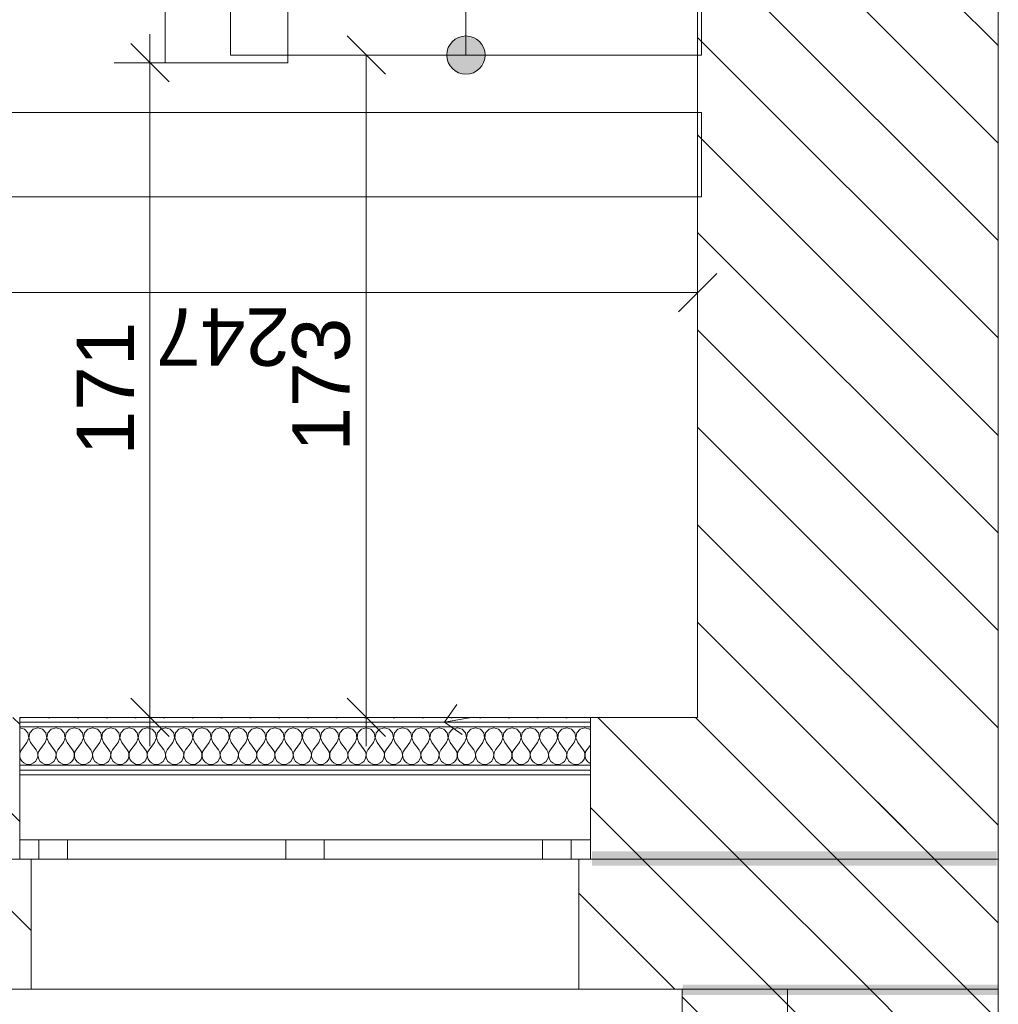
# Model space of a CAD drawing. Header units: millimetres. Extents: x -22245 to 37205, y -49470 to 0.
# Tile 5 of 16: x 2435 to 4990, y -39590 to -37018. Entities that reach past the tile are written whole.
import ezdxf

# ---------------------------------------------------------------- set-up
doc = ezdxf.new("R2010")
doc.units = ezdxf.units.MM
doc.layers.get('0').update_dxf_attribs({"lineweight": 9})
for name, color, linetype, lineweight in [('01 UWAGI_Nr_pióra__6', 7, 'Continuous', 9), ('Nowe_220-A Ściany_Nr_pióra__27', 7, 'Continuous', 9), ('Nowe_Konstrukcja - Ściany zew', 7, 'Continuous', 9), ('Nowe_Konstrukcja - Ściany zew_Nr_pióra__1', 7, 'Continuous', 9), ('Nowe_Konstrukcja - Ściany zew_Nr_pióra__47', 7, 'Continuous', 9), ('Nowe_Konstrukcja - Ściany zew_Nr_pióra__67', 7, 'Continuous', 9), ('poziom_2 (1)_6_0_Nr_pióra__21_Nr_pióra__7', 7, 'Continuous', 9), ('poziom_2 (1)_6_2D - Ogólne_Nr_pióra__102_Nr_pióra__10', 7, 'Continuous', 9), ('poziom_2 (1)_6_2D - Ogólne_Nr_pióra__19', 7, 'Continuous', 9), ('poziom_2 (1)_6_Konstrukcja - Belki_Nr_pióra__1_Nr_pióra__7', 7, 'Continuous', 9), ('poziom_2 (1)_6_Konstrukcja - Schody', 7, 'Continuous', 9), ('poziom_2 (1)_6_Konstrukcja - Schody_Nr_pióra__81_Nr_pióra__6', 7, 'Continuous', 9), ('poziom_2 (1)_6_Konstrukcja - Ściany zew_Nr_pióra__107_Nr_pióra__12', 7, 'Continuous', 9), ('poziom_2 (1)_6_Konstrukcja - Ściany zew_Nr_pióra__27_Nr_pióra__7', 7, 'Continuous', 9), ('poziom_2 (1)_6_Konstrukcja - Ściany zew_Nr_pióra__87_Nr_pióra__6', 7, 'Continuous', 9), ('poziom_2 (1)_6_Okna ArchiCADa_Nr_pióra__101_Nr_pióra__252', 7, 'Continuous', 9), ('poziom_2 (1)_6_Okna ArchiCADa_Nr_pióra__27_Nr_pióra__7', 7, 'Continuous', 9), ('poziom_2 (1)_6_Okna ArchiCADa_Nr_pióra__81_Nr_pióra__6', 7, 'Continuous', 9)]:
    doc.layers.add(name, color=color, linetype=linetype, lineweight=lineweight)
doc.styles.add('GENERATED_STYLE_1', font='arial.ttf')
pattern_1 = [(135, (37205, -40790), (127.2792, 127.2792), [])]

# ---------------------------------------------------------------- blocks, each defined once
blk = doc.blocks.new('ARROWHEAD_8')
at = {"color": 0, "linetype": 'Continuous', "lineweight": 0}
blk.add_line((0, 0), (-1, 0), dxfattribs=at)
at = {"color": 0, "linetype": 'Continuous', "lineweight": 0, "flags": 128}
blk.add_lwpolyline([(-0.525, 0.525), (0, 0), (-0.525, -0.525)], dxfattribs=at)
blk = doc.blocks.new('*X1')
at = {"layer": 'Nowe_Konstrukcja - Ściany zew_Nr_pióra__1', "color": 7, "linetype": 'Continuous', "lineweight": 13}
for p, q in [((90704.9, -22963.7), (90701.3, -22976.2)), ((90706.5, -22962.2), (90704.9, -22963.7)), ((90746.1, -22962.2), (90758.5, -22971.4)), ((90788.8, -22970), (90793, -22964.9)), ((90793, -22964.9), (90794.2, -22962.2)), ((90701.3, -22976.2), (90704.9, -22988.7)), ((90704.9, -22988.7), (90714.5, -22997.5)), ((90739.4, -22995.2), (90758.5, -22981)), ((90758.5, -22971.4), (90764.2, -22974.6)), ((90764.2, -22977.8), (90758.5, -22981)), ((90764.2, -22974.6), (90770.6, -22976.1)), ((90770.6, -22976.3), (90764.2, -22977.8)), ((90770.6, -22976.1), (90777.2, -22975.8)), ((90777.2, -22976.6), (90770.6, -22976.3)), ((90777.2, -22975.8), (90783.4, -22973.7)), ((90783.4, -22978.7), (90777.2, -22976.6)), ((90783.4, -22973.7), (90788.8, -22970)), ((90788.8, -22982.4), (90783.4, -22978.7)), ((90793, -22987.5), (90788.8, -22982.4)), ((90795.7, -22993.5), (90793, -22987.5)), ((90796.6, -23000), (90795.7, -22993.5)), ((90704.9, -23011.3), (90701.3, -23023.8)), ((90714.5, -23002.5), (90704.9, -23011.3)), ((90714.5, -22997.5), (90727.3, -22999.9)), ((90727.3, -23000.1), (90714.5, -23002.5)), ((90727.3, -22999.9), (90739.4, -22995.2)), ((90739.4, -23004.8), (90727.3, -23000.1)), ((90739.4, -23004.8), (90758.5, -23019)), ((90758.5, -23019), (90764.2, -23022.2)), ((90783.4, -23021.3), (90788.8, -23017.6)), ((90788.8, -23017.6), (90793, -23012.5)), ((90793, -23012.5), (90795.7, -23006.5)), ((90795.7, -23006.5), (90796.6, -23000)), ((90701.3, -23023.8), (90704.9, -23036.3)), ((90704.9, -23036.3), (90714.5, -23045.1)), ((90714.5, -23045.1), (90727.3, -23047.5)), ((90727.3, -23047.5), (90739.4, -23042.9)), ((90739.4, -23042.9), (90758.5, -23028.6)), ((90764.2, -23025.4), (90758.5, -23028.6)), ((90764.2, -23022.2), (90770.6, -23023.7)), ((90770.6, -23023.9), (90764.2, -23025.4)), ((90770.6, -23023.7), (90777.2, -23023.4)), ((90777.2, -23024.2), (90770.6, -23023.9)), ((90777.2, -23023.4), (90783.4, -23021.3)), ((90783.4, -23026.3), (90777.2, -23024.2)), ((90788.8, -23030), (90783.4, -23026.3)), ((90793, -23035.1), (90788.8, -23030)), ((90795.7, -23041.1), (90793, -23035.1)), ((90796.6, -23047.6), (90795.7, -23041.1)), ((90704.9, -23058.9), (90701.3, -23071.4)), ((90714.5, -23050.1), (90704.9, -23058.9)), ((90727.3, -23047.7), (90714.5, -23050.1)), ((90739.4, -23052.4), (90727.3, -23047.7)), ((90739.4, -23052.4), (90758.5, -23066.7)), ((90758.5, -23066.7), (90764.2, -23069.8)), ((90764.2, -23069.8), (90770.6, -23071.3)), ((90777.2, -23071), (90783.4, -23068.9)), ((90783.4, -23068.9), (90788.8, -23065.2)), ((90788.8, -23065.2), (90793, -23060.1)), ((90793, -23060.1), (90795.7, -23054.1)), ((90795.7, -23054.1), (90796.6, -23047.6)), ((90701.3, -23071.4), (90704.9, -23083.9)), ((90704.9, -23083.9), (90714.5, -23092.7)), ((90714.5, -23092.7), (90727.3, -23095.1)), ((90727.3, -23095.3), (90714.5, -23097.8)), ((90727.3, -23095.1), (90739.4, -23090.5)), ((90739.4, -23100), (90727.3, -23095.3)), ((90739.4, -23090.5), (90758.5, -23076.2)), ((90764.2, -23073), (90758.5, -23076.2)), ((90770.6, -23071.5), (90764.2, -23073)), ((90770.6, -23071.3), (90777.2, -23071)), ((90777.2, -23071.8), (90770.6, -23071.5)), ((90783.4, -23073.9), (90777.2, -23071.8)), ((90788.8, -23077.7), (90783.4, -23073.9)), ((90793, -23082.7), (90788.8, -23077.7)), ((90795.7, -23088.7), (90793, -23082.7)), ((90796.6, -23095.2), (90795.7, -23088.7)), ((90795.7, -23101.7), (90796.6, -23095.2)), ((90704.9, -23106.5), (90701.3, -23119)), ((90701.3, -23119), (90704.9, -23131.6)), ((90714.5, -23097.8), (90704.9, -23106.5)), ((90739.4, -23100), (90758.5, -23114.3)), ((90758.5, -23114.3), (90764.2, -23117.5)), ((90764.2, -23120.6), (90758.5, -23123.8)), ((90764.2, -23117.5), (90770.6, -23119)), ((90770.6, -23119.1), (90764.2, -23120.6)), ((90770.6, -23119), (90777.2, -23118.6)), ((90777.2, -23119.5), (90770.6, -23119.1)), ((90777.2, -23118.6), (90783.4, -23116.5)), ((90783.4, -23121.6), (90777.2, -23119.5)), ((90783.4, -23116.5), (90788.8, -23112.8)), ((90788.8, -23125.3), (90783.4, -23121.6)), ((90788.8, -23112.8), (90793, -23107.8)), ((90793, -23107.8), (90795.7, -23101.7)), ((90704.9, -23131.6), (90714.5, -23140.3)), ((90714.5, -23145.4), (90704.9, -23154.1)), ((90714.5, -23140.3), (90727.3, -23142.8)), ((90727.3, -23143), (90714.5, -23145.4)), ((90727.3, -23142.8), (90739.4, -23138.1)), ((90739.4, -23147.6), (90727.3, -23143)), ((90739.4, -23138.1), (90758.5, -23123.8)), ((90739.4, -23147.6), (90758.5, -23161.9)), ((90793, -23130.3), (90788.8, -23125.3)), ((90795.7, -23136.4), (90793, -23130.3)), ((90796.6, -23142.9), (90795.7, -23136.4)), ((90795.7, -23149.4), (90796.6, -23142.9)), ((90704.9, -23154.1), (90701.3, -23166.7)), ((90701.3, -23166.7), (90704.9, -23179.2)), ((90739.4, -23185.7), (90758.5, -23171.4)), ((90758.5, -23161.9), (90764.2, -23165.1)), ((90764.2, -23168.2), (90758.5, -23171.4)), ((90764.2, -23165.1), (90770.6, -23166.6)), ((90770.6, -23166.8), (90764.2, -23168.2)), ((90770.6, -23166.6), (90777.2, -23166.3)), ((90777.2, -23167.1), (90770.6, -23166.8)), ((90777.2, -23166.3), (90783.4, -23164.2)), ((90783.4, -23169.2), (90777.2, -23167.1)), ((90783.4, -23164.2), (90788.8, -23160.4)), ((90788.8, -23172.9), (90783.4, -23169.2)), ((90788.8, -23160.4), (90793, -23155.4)), ((90793, -23178), (90788.8, -23172.9)), ((90793, -23155.4), (90795.7, -23149.4)), ((90704.9, -23179.2), (90714.5, -23188)), ((90714.5, -23193), (90704.9, -23201.8)), ((90714.5, -23188), (90727.3, -23190.4)), ((90727.3, -23190.6), (90714.5, -23193)), ((90727.3, -23190.4), (90739.4, -23185.7)), ((90739.4, -23195.2), (90727.3, -23190.6)), ((90739.4, -23195.2), (90758.5, -23209.5)), ((90795.7, -23184), (90793, -23178)), ((90793, -23203), (90795.7, -23197)), ((90796.6, -23190.5), (90795.7, -23184)), ((90795.7, -23197), (90796.6, -23190.5)), ((90704.9, -23201.8), (90701.3, -23214.3)), ((90701.3, -23214.3), (90704.9, -23226.8)), ((90739.4, -23233.3), (90758.5, -23219)), ((90758.5, -23209.5), (90764.2, -23212.7)), ((90764.2, -23215.9), (90758.5, -23219)), ((90764.2, -23212.7), (90770.6, -23214.2)), ((90770.6, -23214.4), (90764.2, -23215.9)), ((90770.6, -23214.2), (90777.2, -23213.9)), ((90777.2, -23214.7), (90770.6, -23214.4)), ((90777.2, -23213.9), (90783.4, -23211.8)), ((90783.4, -23216.8), (90777.2, -23214.7)), ((90783.4, -23211.8), (90788.8, -23208.1)), ((90788.8, -23220.5), (90783.4, -23216.8)), ((90788.8, -23208.1), (90793, -23203)), ((90793, -23225.6), (90788.8, -23220.5)), ((90704.9, -23249.4), (90701.3, -23261.9)), ((90704.9, -23226.8), (90714.5, -23235.6)), ((90714.5, -23240.6), (90704.9, -23249.4)), ((90714.5, -23235.6), (90727.3, -23238)), ((90727.3, -23238.2), (90714.5, -23240.6)), ((90727.3, -23238), (90739.4, -23233.3)), ((90739.4, -23242.9), (90727.3, -23238.2)), ((90739.4, -23242.9), (90758.5, -23257.1)), ((90788.8, -23255.7), (90793, -23250.6)), ((90795.7, -23231.6), (90793, -23225.6)), ((90793, -23250.6), (90795.7, -23244.6)), ((90796.6, -23238.1), (90795.7, -23231.6)), ((90795.7, -23244.6), (90796.6, -23238.1)), ((90701.3, -23261.9), (90704.9, -23274.4)), ((90704.9, -23274.4), (90714.5, -23283.2)), ((90739.4, -23281), (90758.5, -23266.7)), ((90758.5, -23257.1), (90764.2, -23260.3)), ((90764.2, -23263.5), (90758.5, -23266.7)), ((90764.2, -23260.3), (90770.6, -23261.8)), ((90770.6, -23262), (90764.2, -23263.5)), ((90770.6, -23261.8), (90777.2, -23261.5)), ((90777.2, -23262.3), (90770.6, -23262)), ((90777.2, -23261.5), (90783.4, -23259.4)), ((90783.4, -23264.4), (90777.2, -23262.3)), ((90783.4, -23259.4), (90788.8, -23255.7)), ((90788.8, -23268.1), (90783.4, -23264.4)), ((90793, -23273.2), (90788.8, -23268.1)), ((90795.7, -23279.2), (90793, -23273.2)), ((90704.9, -23297), (90701.3, -23309.5)), ((90714.5, -23288.2), (90704.9, -23297)), ((90714.5, -23283.2), (90727.3, -23285.6)), ((90727.3, -23285.8), (90714.5, -23288.2)), ((90727.3, -23285.6), (90739.4, -23281)), ((90739.4, -23290.5), (90727.3, -23285.8)), ((90739.4, -23290.5), (90758.5, -23304.8)), ((90788.8, -23303.3), (90793, -23298.2)), ((90793, -23298.2), (90795.7, -23292.2)), ((90796.6, -23285.7), (90795.7, -23279.2)), ((90795.7, -23292.2), (90796.6, -23285.7)), ((90701.3, -23309.5), (90704.9, -23322)), ((90704.9, -23322), (90714.5, -23330.8)), ((90739.4, -23328.6), (90758.5, -23314.3)), ((90758.5, -23304.8), (90764.2, -23307.9)), ((90764.2, -23311.1), (90758.5, -23314.3)), ((90764.2, -23307.9), (90770.6, -23309.4)), ((90770.6, -23309.6), (90764.2, -23311.1)), ((90770.6, -23309.4), (90777.2, -23309.1)), ((90777.2, -23309.9), (90770.6, -23309.6)), ((90777.2, -23309.1), (90783.4, -23307)), ((90783.4, -23312), (90777.2, -23309.9)), ((90783.4, -23307), (90788.8, -23303.3)), ((90788.8, -23315.8), (90783.4, -23312)), ((90793, -23320.8), (90788.8, -23315.8)), ((90795.7, -23326.8), (90793, -23320.8)), ((90796.6, -23333.3), (90795.7, -23326.8)), ((90704.9, -23344.6), (90701.3, -23357.1)), ((90714.5, -23335.8), (90704.9, -23344.6)), ((90714.5, -23330.8), (90727.3, -23333.2)), ((90727.3, -23333.4), (90714.5, -23335.8)), ((90727.3, -23333.2), (90739.4, -23328.6)), ((90739.4, -23338.1), (90727.3, -23333.4)), ((90739.4, -23338.1), (90758.5, -23352.4)), ((90758.5, -23352.4), (90764.2, -23355.6)), ((90783.4, -23354.6), (90788.8, -23350.9)), ((90788.8, -23350.9), (90793, -23345.9)), ((90793, -23345.9), (90795.7, -23339.8)), ((90795.7, -23339.8), (90796.6, -23333.3)), ((90701.3, -23357.1), (90704.9, -23369.7)), ((90704.9, -23369.7), (90714.5, -23378.4)), ((90714.5, -23378.4), (90727.3, -23380.9)), ((90727.3, -23380.9), (90739.4, -23376.2)), ((90739.4, -23376.2), (90758.5, -23361.9)), ((90764.2, -23358.7), (90758.5, -23361.9)), ((90764.2, -23355.6), (90770.6, -23357)), ((90770.6, -23357.2), (90764.2, -23358.7)), ((90770.6, -23357), (90777.2, -23356.7)), ((90777.2, -23357.6), (90770.6, -23357.2)), ((90777.2, -23356.7), (90783.4, -23354.6)), ((90783.4, -23359.7), (90777.2, -23357.6)), ((90788.8, -23363.4), (90783.4, -23359.7)), ((90793, -23368.4), (90788.8, -23363.4)), ((90795.7, -23374.4), (90793, -23368.4)), ((90796.6, -23381), (90795.7, -23374.4)), ((90704.9, -23392.2), (90701.3, -23404.8)), ((90701.3, -23404.8), (90704.9, -23417.3)), ((90714.5, -23383.5), (90704.9, -23392.2)), ((90727.3, -23381), (90714.5, -23383.5)), ((90739.4, -23385.7), (90727.3, -23381)), ((90739.4, -23385.7), (90758.5, -23400)), ((90758.5, -23400), (90764.2, -23403.2)), ((90764.2, -23403.2), (90770.6, -23404.7)), ((90770.6, -23404.9), (90764.2, -23406.3)), ((90770.6, -23404.7), (90777.2, -23404.3)), ((90777.2, -23405.2), (90770.6, -23404.9)), ((90777.2, -23404.3), (90783.4, -23402.2)), ((90783.4, -23407.3), (90777.2, -23405.2)), ((90783.4, -23402.2), (90788.8, -23398.5)), ((90788.8, -23398.5), (90793, -23393.5)), ((90793, -23393.5), (90795.7, -23387.5)), ((90795.7, -23387.5), (90796.6, -23381)), ((90704.9, -23417.3), (90714.5, -23426.1)), ((90714.5, -23426.1), (90727.3, -23428.5)), ((90727.3, -23428.7), (90714.5, -23431.1)), ((90727.3, -23428.5), (90739.4, -23423.8)), ((90739.4, -23433.3), (90727.3, -23428.7)), ((90739.4, -23423.8), (90758.5, -23409.5)), ((90764.2, -23406.3), (90758.5, -23409.5)), ((90788.8, -23411), (90783.4, -23407.3)), ((90793, -23416.1), (90788.8, -23411)), ((90795.7, -23422.1), (90793, -23416.1)), ((90796.6, -23428.6), (90795.7, -23422.1)), ((90795.7, -23435.1), (90796.6, -23428.6)), ((90704.9, -23439.9), (90701.3, -23452.4)), ((90701.3, -23452.4), (90704.9, -23464.9)), ((90714.5, -23431.1), (90704.9, -23439.9)), ((90739.4, -23433.3), (90758.5, -23447.6)), ((90758.5, -23447.6), (90764.2, -23450.8)), ((90764.2, -23454), (90758.5, -23457.1)), ((90764.2, -23450.8), (90770.6, -23452.3)), ((90770.6, -23452.5), (90764.2, -23454)), ((90770.6, -23452.3), (90777.2, -23452)), ((90777.2, -23452.8), (90770.6, -23452.5)), ((90777.2, -23452), (90783.4, -23449.9)), ((90783.4, -23454.9), (90777.2, -23452.8)), ((90783.4, -23449.9), (90788.8, -23446.1)), ((90788.8, -23458.6), (90783.4, -23454.9)), ((90788.8, -23446.1), (90793, -23441.1)), ((90793, -23441.1), (90795.7, -23435.1)), ((90704.9, -23464.9), (90714.5, -23473.7)), ((90714.5, -23478.7), (90704.9, -23487.5)), ((90714.5, -23473.7), (90727.3, -23476.1)), ((90727.3, -23476.3), (90714.5, -23478.7)), ((90727.3, -23476.1), (90739.4, -23471.4)), ((90739.4, -23481), (90727.3, -23476.3)), ((90739.4, -23471.4), (90758.5, -23457.1)), ((90739.4, -23481), (90758.5, -23495.2)), ((90793, -23463.7), (90788.8, -23458.6)), ((90795.7, -23469.7), (90793, -23463.7)), ((90796.6, -23476.2), (90795.7, -23469.7)), ((90795.7, -23482.7), (90796.6, -23476.2)), ((90704.9, -23487.5), (90701.3, -23500)), ((90701.3, -23500), (90704.9, -23512.5)), ((90739.4, -23519), (90758.5, -23504.8)), ((90758.5, -23495.2), (90764.2, -23498.4)), ((90764.2, -23501.6), (90758.5, -23504.8)), ((90764.2, -23498.4), (90770.6, -23499.9)), ((90770.6, -23500.1), (90764.2, -23501.6)), ((90770.6, -23499.9), (90777.2, -23499.6)), ((90777.2, -23500.4), (90770.6, -23500.1)), ((90777.2, -23499.6), (90783.4, -23497.5)), ((90783.4, -23502.5), (90777.2, -23500.4)), ((90783.4, -23497.5), (90788.8, -23493.8)), ((90788.8, -23506.2), (90783.4, -23502.5)), ((90788.8, -23493.8), (90793, -23488.7)), ((90793, -23511.3), (90788.8, -23506.2)), ((90793, -23488.7), (90795.7, -23482.7)), ((90704.9, -23512.5), (90714.5, -23521.3)), ((90714.5, -23526.3), (90704.9, -23535.1)), ((90714.5, -23521.3), (90727.3, -23523.7)), ((90727.3, -23523.9), (90714.5, -23526.3)), ((90727.3, -23523.7), (90739.4, -23519)), ((90739.4, -23528.6), (90727.3, -23523.9)), ((90739.4, -23528.6), (90758.5, -23542.9)), ((90795.7, -23517.3), (90793, -23511.3)), ((90793, -23536.3), (90795.7, -23530.3)), ((90796.6, -23523.8), (90795.7, -23517.3)), ((90795.7, -23530.3), (90796.6, -23523.8)), ((90704.9, -23535.1), (90701.3, -23547.6)), ((90701.3, -23547.6), (90704.9, -23560.1)), ((90739.4, -23566.7), (90758.5, -23552.4)), ((90758.5, -23542.9), (90764.2, -23546)), ((90764.2, -23549.2), (90758.5, -23552.4)), ((90764.2, -23546), (90770.6, -23547.5)), ((90770.6, -23547.7), (90764.2, -23549.2)), ((90770.6, -23547.5), (90777.2, -23547.2)), ((90777.2, -23548), (90770.6, -23547.7)), ((90777.2, -23547.2), (90783.4, -23545.1)), ((90783.4, -23550.1), (90777.2, -23548)), ((90783.4, -23545.1), (90788.8, -23541.4)), ((90788.8, -23553.9), (90783.4, -23550.1)), ((90788.8, -23541.4), (90793, -23536.3)), ((90793, -23558.9), (90788.8, -23553.9)), ((90795.7, -23564.9), (90793, -23558.9)), ((90704.9, -23582.7), (90701.3, -23595.2)), ((90704.9, -23560.1), (90714.5, -23568.9)), ((90714.5, -23573.9), (90704.9, -23582.7)), ((90714.5, -23568.9), (90727.3, -23571.3)), ((90727.3, -23571.5), (90714.5, -23573.9)), ((90727.3, -23571.3), (90739.4, -23566.7)), ((90739.4, -23576.2), (90727.3, -23571.5)), ((90739.4, -23576.2), (90758.5, -23590.5)), ((90788.8, -23589), (90793, -23583.9)), ((90793, -23583.9), (90795.7, -23577.9)), ((90796.6, -23571.4), (90795.7, -23564.9)), ((90795.7, -23577.9), (90796.6, -23571.4)), ((90701.3, -23595.2), (90704.9, -23607.8)), ((90704.9, -23607.8), (90714.5, -23616.5)), ((90739.4, -23614.3), (90758.5, -23600)), ((90758.5, -23590.5), (90764.2, -23593.7)), ((90764.2, -23596.8), (90758.5, -23600)), ((90764.2, -23593.7), (90770.6, -23595.1)), ((90770.6, -23595.3), (90764.2, -23596.8)), ((90770.6, -23595.1), (90777.2, -23594.8)), ((90777.2, -23595.7), (90770.6, -23595.3)), ((90777.2, -23594.8), (90783.4, -23592.7)), ((90783.4, -23597.8), (90777.2, -23595.7)), ((90783.4, -23592.7), (90788.8, -23589)), ((90788.8, -23601.5), (90783.4, -23597.8)), ((90793, -23606.5), (90788.8, -23601.5)), ((90795.7, -23612.5), (90793, -23606.5)), ((90704.9, -23630.3), (90701.3, -23642.9)), ((90714.5, -23621.6), (90704.9, -23630.3)), ((90714.5, -23616.5), (90727.3, -23619)), ((90727.3, -23619.1), (90714.5, -23621.6)), ((90727.3, -23619), (90739.4, -23614.3)), ((90739.4, -23623.8), (90727.3, -23619.1)), ((90739.4, -23623.8), (90758.5, -23638.1)), ((90783.4, -23640.3), (90788.8, -23636.6)), ((90788.8, -23636.6), (90793, -23631.6)), ((90793, -23631.6), (90795.7, -23625.6)), ((90796.6, -23619), (90795.7, -23612.5)), ((90795.7, -23625.6), (90796.6, -23619)), ((90701.3, -23642.9), (90704.9, -23655.4)), ((90704.9, -23655.4), (90714.5, -23664.2)), ((90727.3, -23666.6), (90739.4, -23661.9)), ((90739.4, -23661.9), (90758.5, -23647.6)), ((90758.5, -23638.1), (90764.2, -23641.3)), ((90764.2, -23644.4), (90758.5, -23647.6)), ((90764.2, -23641.3), (90770.6, -23642.8)), ((90770.6, -23643), (90764.2, -23644.4)), ((90770.6, -23642.8), (90777.2, -23642.4)), ((90777.2, -23643.3), (90770.6, -23643)), ((90777.2, -23642.4), (90783.4, -23640.3)), ((90783.4, -23645.4), (90777.2, -23643.3)), ((90788.8, -23649.1), (90783.4, -23645.4)), ((90793, -23654.1), (90788.8, -23649.1)), ((90795.7, -23660.2), (90793, -23654.1)), ((90796.6, -23666.7), (90795.7, -23660.2)), ((90704.9, -23678), (90701.3, -23690.5)), ((90714.5, -23669.2), (90704.9, -23678)), ((90714.5, -23664.2), (90727.3, -23666.6)), ((90727.3, -23666.8), (90714.5, -23669.2)), ((90739.4, -23671.4), (90727.3, -23666.8)), ((90739.4, -23671.4), (90758.5, -23685.7)), ((90758.5, -23685.7), (90764.2, -23688.9)), ((90777.2, -23690.1), (90783.4, -23688)), ((90783.4, -23688), (90788.8, -23684.2)), ((90788.8, -23684.2), (90793, -23679.2)), ((90793, -23679.2), (90795.7, -23673.2)), ((90795.7, -23673.2), (90796.6, -23666.7)), ((90701.3, -23690.5), (90704.9, -23703)), ((90704.9, -23703), (90714.5, -23711.8)), ((90714.5, -23711.8), (90727.3, -23714.2)), ((90727.3, -23714.2), (90739.4, -23709.5)), ((90739.4, -23709.5), (90758.5, -23695.2)), ((90764.2, -23692.1), (90758.5, -23695.2)), ((90764.2, -23688.9), (90770.6, -23690.4)), ((90770.6, -23690.6), (90764.2, -23692.1)), ((90770.6, -23690.4), (90777.2, -23690.1)), ((90777.2, -23690.9), (90770.6, -23690.6)), ((90783.4, -23693), (90777.2, -23690.9)), ((90788.8, -23696.7), (90783.4, -23693)), ((90793, -23701.8), (90788.8, -23696.7)), ((90795.7, -23707.8), (90793, -23701.8)), ((90796.6, -23714.3), (90795.7, -23707.8)), ((90704.9, -23725.6), (90701.3, -23738.1)), ((90701.3, -23738.1), (90704.9, -23750.6)), ((90714.5, -23716.8), (90704.9, -23725.6)), ((90727.3, -23714.4), (90714.5, -23716.8)), ((90739.4, -23719), (90727.3, -23714.4)), ((90739.4, -23719), (90758.5, -23733.3)), ((90758.5, -23733.3), (90764.2, -23736.5)), ((90764.2, -23739.7), (90758.5, -23742.9)), ((90764.2, -23736.5), (90770.6, -23738)), ((90770.6, -23738.2), (90764.2, -23739.7)), ((90770.6, -23738), (90777.2, -23737.7)), ((90777.2, -23738.5), (90770.6, -23738.2)), ((90777.2, -23737.7), (90783.4, -23735.6)), ((90783.4, -23740.6), (90777.2, -23738.5)), ((90783.4, -23735.6), (90788.8, -23731.9)), ((90788.8, -23731.9), (90793, -23726.8)), ((90793, -23726.8), (90795.7, -23720.8)), ((90795.7, -23720.8), (90796.6, -23714.3)), ((90704.9, -23750.6), (90714.5, -23759.4)), ((90714.5, -23764.4), (90704.9, -23773.2)), ((90714.5, -23759.4), (90727.3, -23761.8)), ((90727.3, -23762), (90714.5, -23764.4)), ((90727.3, -23761.8), (90739.4, -23757.1)), ((90739.4, -23766.7), (90727.3, -23762)), ((90739.4, -23757.1), (90758.5, -23742.9)), ((90788.8, -23744.3), (90783.4, -23740.6)), ((90793, -23749.4), (90788.8, -23744.3)), ((90795.7, -23755.4), (90793, -23749.4)), ((90796.6, -23761.9), (90795.7, -23755.4)), ((90795.7, -23768.4), (90796.6, -23761.9)), ((90704.9, -23773.2), (90701.3, -23785.7)), ((90701.3, -23785.7), (90704.9, -23798.2)), ((90739.4, -23766.7), (90758.5, -23781)), ((90739.4, -23804.8), (90758.5, -23790.5)), ((90758.5, -23781), (90764.2, -23784.1)), ((90764.2, -23787.3), (90758.5, -23790.5)), ((90764.2, -23784.1), (90770.6, -23785.6)), ((90770.6, -23785.8), (90764.2, -23787.3)), ((90770.6, -23785.6), (90777.2, -23785.3)), ((90777.2, -23786.1), (90770.6, -23785.8)), ((90777.2, -23785.3), (90783.4, -23783.2)), ((90783.4, -23788.2), (90777.2, -23786.1)), ((90783.4, -23783.2), (90788.8, -23779.5)), ((90788.8, -23791.9), (90783.4, -23788.2)), ((90788.8, -23779.5), (90793, -23774.4)), ((90793, -23774.4), (90795.7, -23768.4)), ((90704.9, -23798.2), (90714.5, -23807)), ((90714.5, -23812), (90704.9, -23820.8)), ((90714.5, -23807), (90727.3, -23809.4)), ((90727.3, -23809.6), (90714.5, -23812)), ((90727.3, -23809.4), (90739.4, -23804.8)), ((90739.4, -23814.3), (90727.3, -23809.6)), ((90739.4, -23814.3), (90758.5, -23828.6)), ((90793, -23797), (90788.8, -23791.9)), ((90795.7, -23803), (90793, -23797)), ((90793, -23822), (90795.7, -23816)), ((90796.6, -23809.5), (90795.7, -23803)), ((90795.7, -23816), (90796.6, -23809.5)), ((90704.9, -23820.8), (90701.3, -23833.3)), ((90701.3, -23833.3), (90704.9, -23845.9)), ((90739.4, -23852.4), (90758.5, -23838.1)), ((90758.5, -23828.6), (90764.2, -23831.8)), ((90764.2, -23834.9), (90758.5, -23838.1)), ((90764.2, -23831.8), (90770.6, -23833.2)), ((90770.6, -23833.4), (90764.2, -23834.9)), ((90770.6, -23833.2), (90777.2, -23832.9)), ((90777.2, -23833.7), (90770.6, -23833.4)), ((90777.2, -23832.9), (90783.4, -23830.8)), ((90783.4, -23835.8), (90777.2, -23833.7)), ((90783.4, -23830.8), (90788.8, -23827.1)), ((90788.8, -23839.6), (90783.4, -23835.8)), ((90788.8, -23827.1), (90793, -23822)), ((90793, -23844.6), (90788.8, -23839.6)), ((90704.9, -23845.9), (90714.5, -23854.6)), ((90714.5, -23859.7), (90704.9, -23868.4)), ((90714.5, -23854.6), (90727.3, -23857)), ((90727.3, -23857.2), (90714.5, -23859.7)), ((90727.3, -23857), (90739.4, -23852.4)), ((90739.4, -23861.9), (90727.3, -23857.2)), ((90739.4, -23861.9), (90758.5, -23876.2)), ((90795.7, -23850.6), (90793, -23844.6)), ((90793, -23869.7), (90795.7, -23863.6)), ((90796.6, -23857.1), (90795.7, -23850.6)), ((90795.7, -23863.6), (90796.6, -23857.1)), ((90704.9, -23868.4), (90701.3, -23881)), ((90701.3, -23881), (90704.9, -23893.5)), ((90704.9, -23893.5), (90714.5, -23902.2)), ((90739.4, -23900), (90758.5, -23885.7)), ((90758.5, -23876.2), (90764.2, -23879.4)), ((90764.2, -23882.5), (90758.5, -23885.7)), ((90764.2, -23879.4), (90770.6, -23880.9)), ((90770.6, -23881), (90764.2, -23882.5)), ((90770.6, -23880.9), (90777.2, -23880.5)), ((90777.2, -23881.4), (90770.6, -23881)), ((90777.2, -23880.5), (90783.4, -23878.4)), ((90783.4, -23883.5), (90777.2, -23881.4)), ((90783.4, -23878.4), (90788.8, -23874.7)), ((90788.8, -23887.2), (90783.4, -23883.5)), ((90788.8, -23874.7), (90793, -23869.7)), ((90793, -23892.2), (90788.8, -23887.2)), ((90795.7, -23898.3), (90793, -23892.2)), ((90704.9, -23916.1), (90701.3, -23928.6)), ((90714.5, -23907.3), (90704.9, -23916.1)), ((90714.5, -23902.2), (90727.3, -23904.7)), ((90727.3, -23904.9), (90714.5, -23907.3)), ((90727.3, -23904.7), (90739.4, -23900)), ((90739.4, -23909.5), (90727.3, -23904.9)), ((90739.4, -23909.5), (90758.5, -23923.8)), ((90788.8, -23922.3), (90793, -23917.3)), ((90793, -23917.3), (90795.7, -23911.3)), ((90796.6, -23904.8), (90795.7, -23898.3)), ((90795.7, -23911.3), (90796.6, -23904.8)), ((90701.3, -23928.6), (90704.9, -23941.1)), ((90704.9, -23941.1), (90714.5, -23949.9)), ((90739.4, -23947.6), (90758.5, -23933.3)), ((90758.5, -23923.8), (90764.2, -23927)), ((90764.2, -23930.2), (90758.5, -23933.3)), ((90764.2, -23927), (90770.6, -23928.5)), ((90770.6, -23928.7), (90764.2, -23930.2)), ((90770.6, -23928.5), (90777.2, -23928.2)), ((90777.2, -23929), (90770.6, -23928.7)), ((90777.2, -23928.2), (90783.4, -23926.1)), ((90783.4, -23931.1), (90777.2, -23929)), ((90783.4, -23926.1), (90788.8, -23922.3)), ((90788.8, -23934.8), (90783.4, -23931.1)), ((90793, -23939.9), (90788.8, -23934.8)), ((90795.7, -23945.9), (90793, -23939.9)), ((90704.9, -23963.7), (90701.3, -23976.2)), ((90714.5, -23954.9), (90704.9, -23963.7)), ((90714.5, -23949.9), (90727.3, -23952.3)), ((90727.3, -23952.5), (90714.5, -23954.9)), ((90727.3, -23952.3), (90739.4, -23947.6)), ((90739.4, -23957.1), (90727.3, -23952.5)), ((90739.4, -23957.1), (90758.5, -23971.4)), ((90783.4, -23973.7), (90788.8, -23970)), ((90788.8, -23970), (90793, -23964.9)), ((90793, -23964.9), (90795.7, -23958.9)), ((90796.6, -23952.4), (90795.7, -23945.9)), ((90795.7, -23958.9), (90796.6, -23952.4)), ((90701.3, -23976.2), (90704.9, -23988.7)), ((90704.9, -23988.7), (90714.5, -23997.5)), ((90727.3, -23999.9), (90739.4, -23995.2)), ((90739.4, -23995.2), (90758.5, -23981)), ((90758.5, -23971.4), (90764.2, -23974.6)), ((90764.2, -23977.8), (90758.5, -23981)), ((90764.2, -23974.6), (90770.6, -23976.1)), ((90770.6, -23976.3), (90764.2, -23977.8)), ((90770.6, -23976.1), (90777.2, -23975.8)), ((90777.2, -23976.6), (90770.6, -23976.3)), ((90777.2, -23975.8), (90783.4, -23973.7)), ((90783.4, -23978.7), (90777.2, -23976.6)), ((90788.8, -23982.4), (90783.4, -23978.7)), ((90793, -23987.5), (90788.8, -23982.4)), ((90795.7, -23993.5), (90793, -23987.5)), ((90796.6, -24000), (90795.7, -23993.5)), ((90704.9, -24011.3), (90701.3, -24023.8)), ((90714.5, -24002.5), (90704.9, -24011.3)), ((90714.5, -23997.5), (90727.3, -23999.9)), ((90727.3, -24000.1), (90714.5, -24002.5)), ((90739.4, -24004.8), (90727.3, -24000.1)), ((90739.4, -24004.8), (90758.5, -24019)), ((90758.5, -24019), (90764.2, -24022.2)), ((90764.2, -24022.2), (90770.6, -24023.7)), ((90777.2, -24023.4), (90783.4, -24021.3)), ((90783.4, -24021.3), (90788.8, -24017.6)), ((90788.8, -24017.6), (90793, -24012.5)), ((90793, -24012.5), (90795.7, -24006.5)), ((90795.7, -24006.5), (90796.6, -24000)), ((90701.3, -24023.8), (90704.9, -24036.3)), ((90704.9, -24036.3), (90714.5, -24045.1)), ((90714.5, -24045.1), (90727.3, -24047.5)), ((90727.3, -24047.7), (90714.5, -24050.1)), ((90727.3, -24047.5), (90739.4, -24042.9)), ((90739.4, -24052.4), (90727.3, -24047.7)), ((90739.4, -24042.9), (90758.5, -24028.6)), ((90764.2, -24025.4), (90758.5, -24028.6)), ((90770.6, -24023.9), (90764.2, -24025.4)), ((90770.6, -24023.7), (90777.2, -24023.4)), ((90777.2, -24024.2), (90770.6, -24023.9)), ((90783.4, -24026.3), (90777.2, -24024.2)), ((90788.8, -24030), (90783.4, -24026.3)), ((90793, -24035.1), (90788.8, -24030)), ((90795.7, -24041.1), (90793, -24035.1)), ((90796.6, -24047.6), (90795.7, -24041.1)), ((90795.7, -24054.1), (90796.6, -24047.6)), ((90704.9, -24058.9), (90701.3, -24071.4)), ((90701.3, -24071.4), (90704.9, -24083.9)), ((90714.5, -24050.1), (90704.9, -24058.9)), ((90739.4, -24052.4), (90758.5, -24066.7)), ((90758.5, -24066.7), (90764.2, -24069.8)), ((90764.2, -24073), (90758.5, -24076.2)), ((90764.2, -24069.8), (90770.6, -24071.3)), ((90770.6, -24071.5), (90764.2, -24073)), ((90770.6, -24071.3), (90777.2, -24071)), ((90777.2, -24071.8), (90770.6, -24071.5)), ((90777.2, -24071), (90783.4, -24068.9)), ((90783.4, -24073.9), (90777.2, -24071.8)), ((90783.4, -24068.9), (90788.8, -24065.2)), ((90788.8, -24077.7), (90783.4, -24073.9)), ((90788.8, -24065.2), (90793, -24060.1)), ((90793, -24060.1), (90795.7, -24054.1)), ((90704.9, -24083.9), (90714.5, -24092.7)), ((90714.5, -24097.8), (90704.9, -24106.5)), ((90714.5, -24092.7), (90727.3, -24095.1)), ((90727.3, -24095.3), (90714.5, -24097.8)), ((90727.3, -24095.1), (90739.4, -24090.5)), ((90739.4, -24100), (90727.3, -24095.3)), ((90739.4, -24090.5), (90758.5, -24076.2)), ((90793, -24082.7), (90788.8, -24077.7)), ((90795.7, -24088.7), (90793, -24082.7)), ((90796.6, -24095.2), (90795.7, -24088.7)), ((90795.7, -24101.7), (90796.6, -24095.2)), ((90704.9, -24106.5), (90701.3, -24119)), ((90701.3, -24119), (90704.9, -24131.6)), ((90739.4, -24100), (90758.5, -24114.3)), ((90739.4, -24138.1), (90758.5, -24123.8)), ((90758.5, -24114.3), (90764.2, -24117.5)), ((90764.2, -24120.6), (90758.5, -24123.8)), ((90764.2, -24117.5), (90770.6, -24119)), ((90770.6, -24119.1), (90764.2, -24120.6)), ((90770.6, -24119), (90777.2, -24118.6)), ((90777.2, -24119.5), (90770.6, -24119.1)), ((90777.2, -24118.6), (90783.4, -24116.5)), ((90783.4, -24121.6), (90777.2, -24119.5)), ((90783.4, -24116.5), (90788.8, -24112.8)), ((90788.8, -24125.3), (90783.4, -24121.6)), ((90788.8, -24112.8), (90793, -24107.8)), ((90793, -24130.3), (90788.8, -24125.3)), ((90793, -24107.8), (90795.7, -24101.7)), ((90704.9, -24131.6), (90714.5, -24140.3)), ((90714.5, -24145.4), (90704.9, -24154.1)), ((90714.5, -24140.3), (90727.3, -24142.8)), ((90727.3, -24143), (90714.5, -24145.4)), ((90727.3, -24142.8), (90739.4, -24138.1)), ((90739.4, -24147.6), (90727.3, -24143)), ((90739.4, -24147.6), (90758.5, -24161.9)), ((90795.7, -24136.4), (90793, -24130.3)), ((90793, -24155.4), (90795.7, -24149.4)), ((90796.6, -24142.9), (90795.7, -24136.4)), ((90795.7, -24149.4), (90796.6, -24142.9)), ((90704.9, -24154.1), (90701.3, -24166.7)), ((90701.3, -24166.7), (90704.9, -24179.2)), ((90739.4, -24185.7), (90758.5, -24171.4)), ((90758.5, -24161.9), (90764.2, -24165.1)), ((90764.2, -24168.2), (90758.5, -24171.4)), ((90764.2, -24165.1), (90770.6, -24166.6)), ((90770.6, -24166.8), (90764.2, -24168.2)), ((90770.6, -24166.6), (90777.2, -24166.3)), ((90777.2, -24167.1), (90770.6, -24166.8)), ((90777.2, -24166.3), (90783.4, -24164.2)), ((90783.4, -24169.2), (90777.2, -24167.1)), ((90783.4, -24164.2), (90788.8, -24160.4)), ((90788.8, -24172.9), (90783.4, -24169.2)), ((90788.8, -24160.4), (90793, -24155.4)), ((90793, -24178), (90788.8, -24172.9)), ((90704.9, -24201.8), (90701.3, -24214.3)), ((90704.9, -24179.2), (90714.5, -24188)), ((90714.5, -24193), (90704.9, -24201.8)), ((90714.5, -24188), (90727.3, -24190.4)), ((90727.3, -24190.6), (90714.5, -24193)), ((90727.3, -24190.4), (90739.4, -24185.7)), ((90739.4, -24195.2), (90727.3, -24190.6)), ((90739.4, -24195.2), (90758.5, -24209.5)), ((90795.7, -24184), (90793, -24178)), ((90793, -24203), (90795.7, -24197)), ((90796.6, -24190.5), (90795.7, -24184)), ((90795.7, -24197), (90796.6, -24190.5)), ((90701.3, -24214.3), (90704.9, -24226.8)), ((90704.9, -24226.8), (90714.5, -24235.6)), ((90739.4, -24233.3), (90758.5, -24219)), ((90758.5, -24209.5), (90764.2, -24212.7)), ((90764.2, -24215.9), (90758.5, -24219)), ((90764.2, -24212.7), (90770.6, -24214.2)), ((90770.6, -24214.4), (90764.2, -24215.9)), ((90770.6, -24214.2), (90777.2, -24213.9)), ((90777.2, -24214.7), (90770.6, -24214.4)), ((90777.2, -24213.9), (90783.4, -24211.8)), ((90783.4, -24216.8), (90777.2, -24214.7)), ((90783.4, -24211.8), (90788.8, -24208.1)), ((90788.8, -24220.5), (90783.4, -24216.8)), ((90788.8, -24208.1), (90793, -24203)), ((90793, -24225.6), (90788.8, -24220.5)), ((90795.7, -24231.6), (90793, -24225.6)), ((90704.9, -24249.4), (90701.3, -24261.9)), ((90714.5, -24240.6), (90704.9, -24249.4)), ((90714.5, -24235.6), (90727.3, -24238)), ((90727.3, -24238.2), (90714.5, -24240.6)), ((90727.3, -24238), (90739.4, -24233.3)), ((90739.4, -24242.9), (90727.3, -24238.2)), ((90739.4, -24242.9), (90758.5, -24257.1)), ((90788.8, -24255.7), (90793, -24250.6)), ((90793, -24250.6), (90795.7, -24244.6)), ((90796.6, -24238.1), (90795.7, -24231.6)), ((90795.7, -24244.6), (90796.6, -24238.1)), ((90701.3, -24261.9), (90704.9, -24274.4)), ((90704.9, -24274.4), (90714.5, -24283.2)), ((90739.4, -24281), (90758.5, -24266.7)), ((90758.5, -24257.1), (90764.2, -24260.3)), ((90764.2, -24263.5), (90758.5, -24266.7)), ((90764.2, -24260.3), (90770.6, -24261.8)), ((90770.6, -24262), (90764.2, -24263.5)), ((90770.6, -24261.8), (90777.2, -24261.5)), ((90777.2, -24262.3), (90770.6, -24262)), ((90777.2, -24261.5), (90783.4, -24259.4)), ((90783.4, -24264.4), (90777.2, -24262.3)), ((90783.4, -24259.4), (90788.8, -24255.7)), ((90788.8, -24268.1), (90783.4, -24264.4)), ((90793, -24273.2), (90788.8, -24268.1)), ((90795.7, -24279.2), (90793, -24273.2)), ((90796.6, -24285.7), (90795.7, -24279.2)), ((90704.9, -24297), (90701.3, -24309.5)), ((90714.5, -24288.2), (90704.9, -24297)), ((90714.5, -24283.2), (90727.3, -24285.6)), ((90727.3, -24285.8), (90714.5, -24288.2)), ((90727.3, -24285.6), (90739.4, -24281)), ((90739.4, -24290.5), (90727.3, -24285.8)), ((90739.4, -24290.5), (90758.5, -24304.8)), ((90758.5, -24304.8), (90764.2, -24307.9)), ((90783.4, -24307), (90788.8, -24303.3)), ((90788.8, -24303.3), (90793, -24298.2)), ((90793, -24298.2), (90795.7, -24292.2)), ((90795.7, -24292.2), (90796.6, -24285.7)), ((90701.3, -24309.5), (90704.9, -24322)), ((90704.9, -24322), (90714.5, -24330.8)), ((90714.5, -24330.8), (90727.3, -24333.2)), ((90727.3, -24333.2), (90739.4, -24328.6)), ((90739.4, -24328.6), (90758.5, -24314.3)), ((90764.2, -24311.1), (90758.5, -24314.3)), ((90764.2, -24307.9), (90770.6, -24309.4)), ((90770.6, -24309.6), (90764.2, -24311.1)), ((90770.6, -24309.4), (90777.2, -24309.1)), ((90777.2, -24309.9), (90770.6, -24309.6)), ((90777.2, -24309.1), (90783.4, -24307)), ((90783.4, -24312), (90777.2, -24309.9)), ((90788.8, -24315.8), (90783.4, -24312)), ((90793, -24320.8), (90788.8, -24315.8)), ((90795.7, -24326.8), (90793, -24320.8)), ((90796.6, -24333.3), (90795.7, -24326.8)), ((90704.9, -24344.6), (90701.3, -24357.1)), ((90714.5, -24335.8), (90704.9, -24344.6)), ((90727.3, -24333.4), (90714.5, -24335.8)), ((90739.4, -24338.1), (90727.3, -24333.4)), ((90739.4, -24338.1), (90758.5, -24352.4)), ((90758.5, -24352.4), (90764.2, -24355.6)), ((90764.2, -24355.6), (90770.6, -24357)), ((90770.6, -24357), (90777.2, -24356.7)), ((90777.2, -24356.7), (90783.4, -24354.6)), ((90783.4, -24354.6), (90788.8, -24350.9)), ((90788.8, -24350.9), (90793, -24345.9)), ((90793, -24345.9), (90795.7, -24339.8)), ((90795.7, -24339.8), (90796.6, -24333.3)), ((90701.3, -24357.1), (90704.9, -24369.7)), ((90704.9, -24369.7), (90714.5, -24378.4)), ((90714.5, -24378.4), (90727.3, -24380.9)), ((90727.3, -24381), (90714.5, -24383.5)), ((90727.3, -24380.9), (90739.4, -24376.2)), ((90739.4, -24385.7), (90727.3, -24381)), ((90739.4, -24376.2), (90758.5, -24361.9)), ((90764.2, -24358.7), (90758.5, -24361.9)), ((90770.6, -24357.2), (90764.2, -24358.7)), ((90777.2, -24357.6), (90770.6, -24357.2)), ((90783.4, -24359.7), (90777.2, -24357.6)), ((90788.8, -24363.4), (90783.4, -24359.7)), ((90793, -24368.4), (90788.8, -24363.4)), ((90795.7, -24374.4), (90793, -24368.4)), ((90796.6, -24381), (90795.7, -24374.4)), ((90795.7, -24387.5), (90796.6, -24381)), ((90704.9, -24392.2), (90701.3, -24404.8)), ((90701.3, -24404.8), (90704.9, -24417.3)), ((90714.5, -24383.5), (90704.9, -24392.2)), ((90739.4, -24385.7), (90758.5, -24400)), ((90758.5, -24400), (90764.2, -24403.2)), ((90764.2, -24406.3), (90758.5, -24409.5)), ((90764.2, -24403.2), (90770.6, -24404.7)), ((90770.6, -24404.9), (90764.2, -24406.3)), ((90770.6, -24404.7), (90777.2, -24404.3)), ((90777.2, -24405.2), (90770.6, -24404.9)), ((90777.2, -24404.3), (90783.4, -24402.2)), ((90783.4, -24407.3), (90777.2, -24405.2)), ((90783.4, -24402.2), (90788.8, -24398.5)), ((90788.8, -24411), (90783.4, -24407.3)), ((90788.8, -24398.5), (90793, -24393.5)), ((90793, -24393.5), (90795.7, -24387.5)), ((90704.9, -24417.3), (90714.5, -24426.1)), ((90714.5, -24431.1), (90704.9, -24439.9)), ((90714.5, -24426.1), (90727.3, -24428.5)), ((90727.3, -24428.7), (90714.5, -24431.1)), ((90727.3, -24428.5), (90739.4, -24423.8)), ((90739.4, -24433.3), (90727.3, -24428.7)), ((90739.4, -24423.8), (90758.5, -24409.5)), ((90739.4, -24433.3), (90758.5, -24447.6)), ((90793, -24416.1), (90788.8, -24411)), ((90795.7, -24422.1), (90793, -24416.1)), ((90796.6, -24428.6), (90795.7, -24422.1)), ((90795.7, -24435.1), (90796.6, -24428.6)), ((90704.9, -24439.9), (90701.4, -24452.2)), ((90758.5, -24447.6), (90764.2, -24450.8)), ((90764.2, -24450.8), (90770.2, -24452.2)), ((90772.6, -24452.2), (90777.2, -24452)), ((90777.2, -24452), (90783.4, -24449.9)), ((90783.4, -24449.9), (90788.8, -24446.1)), ((90788.8, -24446.1), (90793, -24441.1)), ((90793, -24441.1), (90795.7, -24435.1))]:
    blk.add_line(p, q, dxfattribs=at)

msp = doc.modelspace()

# ---------------------------------------------------------------- hatches: boundary and pattern name
at = {"layer": 'Nowe_Konstrukcja - Ściany zew'}
h = msp.add_hatch(dxfattribs=at)
h.set_pattern_fill('GIPS', color=256, angle=270, style=0, pattern_type=2)
h.set_pattern_definition([(270, (26887.14, 51833.94), (75, -1e-14), [0, -75])])
h.paths.add_polyline_path([(3925, -38840), (2435, -38840), (2435, -38852.5), (3925, -38852.5)])
at = {"layer": 'poziom_2 (1)_6_2D - Ogólne_Nr_pióra__102_Nr_pióra__10'}
h = msp.add_hatch(dxfattribs=at)
h.set_pattern_fill('BLOCZKI_CERAMICZNE_0006', color=256, angle=270, style=0, pattern_type=2)
h.set_pattern_definition(pattern_1)
h.paths.add_polyline_path([(4895, -41030), (4895, -40730), (4990, -40730), (4990, -39550), (4165, -39550), (4165, -41030)])
at = {"layer": 'poziom_2 (1)_6_2D - Ogólne_Nr_pióra__19'}
for points in [[(4986, -39190.2), (3929.3, -39190.2), (3929.3, -39227.2), (4986, -39227.2)], [(4988.9, -39538.1), (4166, -39538.1), (4166, -39565.4), (4988.9, -39565.4)]]:
    msp.add_hatch(color=256, dxfattribs=at).paths.add_polyline_path(points)
at = {"layer": 'poziom_2 (1)_6_Konstrukcja - Schody'}
msp.add_hatch(color=256, dxfattribs=at).paths.add_polyline_path([(3600, -37060), (3591.7, -37060.7), (3583.7, -37062.7), (3576.2, -37066), (3569.2, -37070.5), (3563.2, -37076.1), (3558.1, -37082.7), (3554.2, -37089.9), (3551.5, -37097.7), (3550.1, -37105.9), (3550.1, -37114.1), (3551.5, -37122.3), (3554.2, -37130.1), (3558.1, -37137.3), (3563.2, -37143.9), (3569.2, -37149.5), (3576.2, -37154), (3583.7, -37157.3), (3591.7, -37159.3), (3600, -37160), (3608.2, -37159.3), (3616.2, -37157.3), (3623.8, -37154), (3630.7, -37149.5), (3636.7, -37143.9), (3641.8, -37137.3), (3645.7, -37130.1), (3648.4, -37122.3), (3649.8, -37114.1), (3649.8, -37105.9), (3648.4, -37097.7), (3645.7, -37089.9), (3641.8, -37082.7), (3636.7, -37076.1), (3630.7, -37070.5), (3623.8, -37066), (3616.2, -37062.7), (3608.2, -37060.7)])
at = {"layer": 'poziom_2 (1)_6_Konstrukcja - Ściany zew_Nr_pióra__107_Nr_pióra__12'}
h = msp.add_hatch(dxfattribs=at)
h.set_pattern_fill('BLOCZKI_CERAMICZNE_0006', color=256, angle=270, style=0, pattern_type=2)
h.set_pattern_definition(pattern_1)
h.paths.add_polyline_path([(4990, -39210), (4990, -33520), (4205, -33520), (4205, -39210)])
h = msp.add_hatch(dxfattribs=at)
h.set_pattern_fill('BLOCZKI_CERAMICZNE_0006', color=256, angle=270, style=0, pattern_type=2)
h.set_pattern_definition(pattern_1)
h.paths.add_polyline_path([(1735, -38840), (1335, -39210), (2435, -39210), (2435, -38840)])
h = msp.add_hatch(dxfattribs=at)
h.set_pattern_fill('BLOCZKI_CERAMICZNE_0006', color=256, angle=270, style=0, pattern_type=2)
h.set_pattern_definition(pattern_1)
h.paths.add_polyline_path([(3925, -38840), (3925, -39210), (4990, -39210), (4205, -38840)])
h = msp.add_hatch(dxfattribs=at)
h.set_pattern_fill('BLOCZKI_CERAMICZNE_0006', color=256, angle=270, style=0, pattern_type=2)
h.set_pattern_definition(pattern_1)
h.paths.add_polyline_path([(1335, -39550), (2465, -39550), (2465, -39210), (1335, -39210)])
h = msp.add_hatch(dxfattribs=at)
h.set_pattern_fill('BLOCZKI_CERAMICZNE_0006', color=256, angle=270, style=0, pattern_type=2)
h.set_pattern_definition(pattern_1)
h.paths.add_polyline_path([(3895, -39550), (4990, -39550), (4990, -39210), (3895, -39210)])

# ---------------------------------------------------------------- linework, layer by layer
at = {"layer": 'Nowe_220-A Ściany_Nr_pióra__27'}
for p, q in [((2774.9, -37130), (2774.9, -37055)), ((3289.7, -37060), (3389.7, -37160)), ((3289.7, -37060), (3389.7, -37160)), ((2824.9, -37180), (2724.9, -37080)), ((3433.5, -37110), (3246, -37110)), ((3339.7, -38840), (3339.7, -37110)), ((2868.7, -37130), (2681.2, -37130)), ((2774.9, -38840), (2774.9, -37130)), ((4155, -37780.4), (4255, -37680.4)), ((4155, -37780.4), (4255, -37680.4)), ((4205, -37730.4), (1735, -37730.4)), ((2724.9, -38790), (2824.9, -38890)), ((3289.7, -38790), (3389.7, -38890)), ((2868.7, -38840), (2681.2, -38840)), ((2774.9, -38915), (2774.9, -38840)), ((3433.5, -38840), (3246, -38840)), ((3339.7, -38915), (3339.7, -38840))]:
    msp.add_line(p, q, dxfattribs=at)
at = {"layer": 'Nowe_Konstrukcja - Ściany zew_Nr_pióra__47', "flags": 128}
for points in [[(3925, -38840), (2435, -38840)], [(2435, -38840), (2435, -38990)], [(3925, -38990), (3925, -38840)], [(2435, -38990), (3925, -38990)]]:
    msp.add_lwpolyline(points, dxfattribs=at)
at = {"layer": 'Nowe_Konstrukcja - Ściany zew_Nr_pióra__67'}
for p, q in [((3925, -38852.5), (2435, -38852.5)), ((3925, -38865), (2435, -38865)), ((2435, -38965), (3925, -38965)), ((2435, -38977.5), (3925, -38977.5))]:
    msp.add_line(p, q, dxfattribs=at)
at = {"layer": 'poziom_2 (1)_6_0_Nr_pióra__21_Nr_pióra__7', "flags": 128}
for points in [[(2815, -34777.5), (2815, -37130), (3135, -37130), (3135, -33510), (2845, -33510), (2845, -34777.5)], [(4990, -40730), (4895, -40730), (4895, -41030), (4165, -41030), (4165, -39550), (3895, -39550), (3895, -39210), (3925, -39210)], [(4990, -39210), (4990, -40180)]]:
    msp.add_lwpolyline(points, dxfattribs=at)
at = {"layer": 'poziom_2 (1)_6_Konstrukcja - Belki_Nr_pióra__1_Nr_pióra__7'}
for p, q in [((4215, -37260), (1735, -37260)), ((4215, -37260), (4215, -37480)), ((4215, -37480), (1735, -37480))]:
    msp.add_line(p, q, dxfattribs=at)
at = {"layer": 'poziom_2 (1)_6_Konstrukcja - Schody_Nr_pióra__81_Nr_pióra__6'}
for p, q in [((2985, -37110), (2985, -33535)), ((3600, -37110), (3600, -33535)), ((4215, -37110), (4215, -33535)), ((4215, -37110), (2985, -37110)), ((4215, -37110), (2985, -37110))]:
    msp.add_line(p, q, dxfattribs=at)
msp.add_circle((3600, -37110), 50, dxfattribs=at)
at = {"layer": 'poziom_2 (1)_6_Konstrukcja - Ściany zew_Nr_pióra__27_Nr_pióra__7'}
for p, q in [((2435, -38840), (2435, -39210)), ((3925, -38840), (3925, -39210)), ((2465, -39210), (2435, -39210)), ((2465, -39550), (2465, -39210)), ((3895, -39550), (3895, -39210)), ((3895, -39210), (3925, -39210))]:
    msp.add_line(p, q, dxfattribs=at)
at = {"layer": 'poziom_2 (1)_6_Konstrukcja - Ściany zew_Nr_pióra__27_Nr_pióra__7', "flags": 128}
for points in [[(4205, -33520), (4205, -38840)], [(4990, -39210), (4990, -34220)], [(4205, -38840), (3925, -38840)], [(1335, -39210), (2435, -39210)], [(2465, -39210), (1735, -39210)], [(4990, -39210), (3895, -39210)], [(3925, -39210), (4990, -39210)], [(4205, -39210), (4440, -39210)], [(1335, -39550), (2465, -39550)], [(3895, -39550), (4990, -39550)]]:
    msp.add_lwpolyline(points, dxfattribs=at)
at = {"layer": 'poziom_2 (1)_6_Konstrukcja - Ściany zew_Nr_pióra__87_Nr_pióra__6', "flags": 128}
for points in [[(4440, -39210), (1335, -39210)], [(4990, -40180), (4990, -39210)], [(1335, -39550), (4440, -39550)], [(4440, -39550), (4440, -40180)]]:
    msp.add_lwpolyline(points, dxfattribs=at)
at = {"layer": 'poziom_2 (1)_6_Okna ArchiCADa_Nr_pióra__101_Nr_pióra__252'}
for p, q in [((2560, -39160), (2435, -39160)), ((2560, -39210), (2560, -39160)), ((3180, -39160), (3130, -39160)), ((3130, -39160), (3130, -39210)), ((3230, -39160), (3180, -39160)), ((3230, -39210), (3230, -39160)), ((3925, -39160), (3800, -39160)), ((3800, -39160), (3800, -39210)), ((2435, -39210), (2560, -39210)), ((3130, -39210), (3180, -39210)), ((3180, -39210), (3230, -39210)), ((3800, -39210), (3925, -39210))]:
    msp.add_line(p, q, dxfattribs=at)
at = {"layer": 'poziom_2 (1)_6_Okna ArchiCADa_Nr_pióra__27_Nr_pióra__7'}
for p, q in [((2465, -39210), (2435, -39210)), ((3895, -39210), (3925, -39210))]:
    msp.add_line(p, q, dxfattribs=at)
at = {"layer": 'poziom_2 (1)_6_Okna ArchiCADa_Nr_pióra__81_Nr_pióra__6'}
for p, q in [((2485, -39210), (2485, -39160)), ((3130, -39160), (2560, -39160)), ((3800, -39160), (3230, -39160)), ((3875, -39210), (3875, -39160)), ((2560, -39210), (3130, -39210)), ((3230, -39210), (3800, -39210)), ((3895, -39550), (2465, -39550))]:
    msp.add_line(p, q, dxfattribs=at)

# ---------------------------------------------------------------- block references
at = {"layer": '01 UWAGI_Nr_pióra__6', "xscale": 76.00000000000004, "yscale": 76.00000000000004, "zscale": 76.00000000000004, "rotation": 190.0793544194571}
msp.add_blockref('ARROWHEAD_8', (3543.7, -38852.5), dxfattribs=at)
at = {"layer": 'Nowe_Konstrukcja - Ściany zew', "rotation": 270}
msp.add_blockref('*X1', (26887.1, 51833.9), dxfattribs=at)

# ---------------------------------------------------------------- texts
at = {"layer": 'Nowe_220-A Ściany_Nr_pióra__27', "char_height": 150, "attachment_point": 7, "style": 'GENERATED_STYLE_1'}
for s, insert, rotation in [('\\A1;247', (3140.7, -37771.5), 180), ('\\A1;171', (2733.8, -38155.7), 90), ('\\A1;173', (3298.6, -38145.7), 90)]:
    msp.add_mtext(s, dxfattribs=dict(at, insert=insert, rotation=rotation))

doc.saveas('drawing.dxf')
